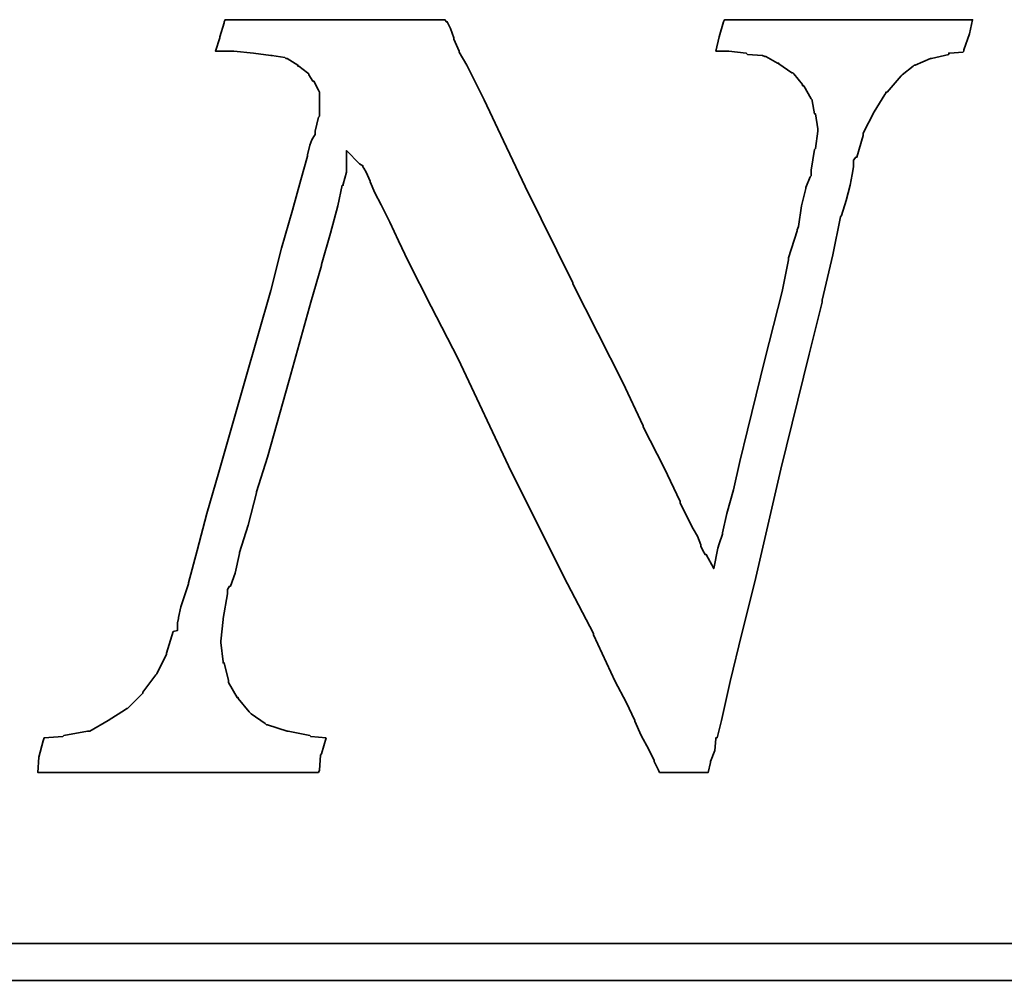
# Model space of a CAD drawing. Header units: millimetres. Extents: x 14 to 138, y 27 to 152.
# Tile 47 of 51: x 83.09 to 84.48, y 48.56 to 49.92. Entities that reach past the tile are written whole.
import ezdxf

# ---------------------------------------------------------------- set-up
doc = ezdxf.new("R2010")
doc.units = ezdxf.units.MM
doc.header["$MEASUREMENT"] = 0
doc.layers.add('DIM', color=4, linetype='CONTINUOUS')
doc.layers.add('layer 1', color=7, linetype='CONTINUOUS')

# ---------------------------------------------------------------- blocks, each defined once
blk = doc.blocks.new('TBI MOTION logo(完整正式版)')
at = {"layer": 'layer 1', "color": 22, "lineweight": 35}
for points, knots in [([(58.92625, -7.91875), (58.92625, -7.91875), (58.58625, -7.89375), (58.58625, -7.89375), (58.58625, -7.89375), (58.58625, -7.89375), (58.56625, -7.87125), (58.56625, -7.87125), (58.56625, -7.87125), (58.56625, -7.87125), (58.08375, -7.77375), (58.08375, -7.77375), (58.08375, -7.77375), (58.08375, -7.77375), (58.06125, -7.77375), (58.06125, -7.77375), (58.06125, -7.77375), (58.06125, -7.77375), (57.62625, -7.63125), (57.62625, -7.63125), (57.62625, -7.63125), (57.62625, -7.63125), (57.60625, -7.63125), (57.60625, -7.63125), (57.60625, -7.63125), (57.60625, -7.63125), (57.58125, -7.60625), (57.58125, -7.60625), (57.58125, -7.60625), (57.58125, -7.60625), (57.26625, -7.38875), (57.26625, -7.38875), (57.26625, -7.38875), (57.26625, -7.38875), (57.24625, -7.36875), (57.24625, -7.36875), (57.24625, -7.36875), (57.24625, -7.36875), (57.22125, -7.34375), (57.22125, -7.34375), (57.22125, -7.34375), (57.22125, -7.34375), (56.98125, -7.05375), (56.98125, -7.05375), (56.98125, -7.05375), (56.98125, -7.05375), (56.98125, -7.02875), (56.98125, -7.02875), (56.98125, -7.02875), (56.98125, -7.02875), (56.95625, -7.02875), (56.95625, -7.02875), (56.95625, -7.02875), (56.95625, -7.02875), (56.76625, -6.69625), (56.76625, -6.69625), (56.76625, -6.69625), (56.76625, -6.69625), (56.76625, -6.67125), (56.76625, -6.67125), (56.76625, -6.67125), (56.76625, -6.67125), (56.76625, -6.64875), (56.76625, -6.64875), (56.76625, -6.64875), (56.76625, -6.64875), (56.67125, -6.26375), (56.67125, -6.26375), (56.67125, -6.26375), (56.67125, -6.26375), (56.64625, -6.26375), (56.64625, -6.26375), (56.64625, -6.26375), (56.64625, -6.26375), (56.64625, -6.23875), (56.64625, -6.23875), (56.64625, -6.23875), (56.64625, -6.23875), (56.59625, -5.80875), (56.59625, -5.80875), (56.59625, -5.80875), (56.59625, -5.80875), (56.59625, -5.78375), (56.59625, -5.78375), (56.59625, -5.78375), (56.59625, -5.78375), (56.64625, -5.30375), (56.64625, -5.30375), (56.64625, -5.30375), (56.64625, -5.30375), (56.64625, -5.27875), (56.64625, -5.27875), (56.64625, -5.27875), (56.64625, -5.27875), (56.74125, -4.72875), (56.74125, -4.72875), (56.74125, -4.72875), (56.74125, -4.72875), (56.74125, -4.67875), (56.74125, -4.67875), (56.74125, -4.67875), (56.74125, -4.67875), (56.74125, -4.63375), (56.74125, -4.63375), (56.74125, -4.63375), (56.74125, -4.63375), (56.79125, -4.55875), (56.79125, -4.55875), (56.79125, -4.55875), (56.79125, -4.55875), (56.81125, -4.55875), (56.81125, -4.55875), (56.81125, -4.55875), (56.81125, -4.55875), (56.91125, -4.27375), (56.91125, -4.27375), (56.91125, -4.27375), (56.91125, -4.27375), (57.00625, -3.83874), (57.00625, -3.83874), (57.00625, -3.83874), (57.00625, -3.83874), (57.00625, -3.81374), (57.00625, -3.81374), (57.00625, -3.81374), (57.00625, -3.81374), (57.19875, -3.21374), (57.19875, -3.21374), (57.19875, -3.21374), (57.19875, -3.21374), (57.38625, -2.49625), (57.38625, -2.49625), (57.38625, -2.49625), (57.38625, -2.49625), (57.38625, -2.47374), (57.38625, -2.47374), (57.38625, -2.47374), (57.38625, -2.47374), (57.62625, -1.70375), (57.62625, -1.70375), (57.62625, -1.70375), (57.62625, -1.70375), (58.10625, 0.00125), (58.10625, 0.00125), (58.10625, 0.00125), (58.10625, 0.00125), (58.58625, 1.72625), (58.58625, 1.72625), (58.58625, 1.72625), (58.58625, 1.72625), (58.82625, 2.54125), (58.82625, 2.54125), (58.82625, 2.54125), (58.82625, 2.54125), (58.82625, 2.56374), (58.82625, 2.56374), (58.82625, 2.56374), (58.82625, 2.56374), (59.02125, 3.26125), (59.02125, 3.26125), (59.02125, 3.26125), (59.02125, 3.26125), (59.18625, 3.86125), (59.18625, 3.86125), (59.18625, 3.86125), (59.18625, 3.86125), (59.28625, 4.31875), (59.28625, 4.31875), (59.28625, 4.31875), (59.28625, 4.31875), (59.30625, 4.31875), (59.30625, 4.31875), (59.30625, 4.31875), (59.30625, 4.31875), (59.30625, 4.34125), (59.30625, 4.34125), (59.30625, 4.34125), (59.30625, 4.34125), (59.38125, 4.60625), (59.38125, 4.60625), (59.38125, 4.60625), (59.38125, 4.60625), (59.38125, 4.65125), (59.38125, 4.65125), (59.38125, 4.65125), (59.38125, 4.65125), (59.38125, 5.08625), (59.38125, 5.08625), (59.38125, 5.08625), (59.38125, 5.08625), (59.66625, 4.79624), (59.66625, 4.79624), (59.66625, 4.79624), (59.66625, 4.79624), (59.74125, 4.75124), (59.74125, 4.75124), (59.74125, 4.75124), (59.74125, 4.75124), (59.74125, 4.72624), (59.74125, 4.72624), (59.74125, 4.72624), (59.74125, 4.72624), (59.76125, 4.70124), (59.76125, 4.70124), (59.76125, 4.70124), (59.76125, 4.70124), (59.81125, 4.60625), (59.81125, 4.60625), (59.81125, 4.60625), (59.81125, 4.60625), (59.90625, 4.41125), (59.90625, 4.41125), (59.90625, 4.41125), (59.90625, 4.41125), (59.90625, 4.39125), (59.90625, 4.39125), (59.90625, 4.39125), (59.90625, 4.39125), (60.00375, 4.15124), (60.00375, 4.15124), (60.00375, 4.15124), (60.00375, 4.15124), (60.14625, 3.88374), (60.14625, 3.88374), (60.14625, 3.88374), (60.14625, 3.88374), (60.34125, 3.50124), (60.34125, 3.50124), (60.34125, 3.50124), (60.34125, 3.50124), (60.53125, 3.09125), (60.53125, 3.09125), (60.53125, 3.09125), (60.53125, 3.09125), (60.74625, 2.63625), (60.74625, 2.63625), (60.74625, 2.63625), (60.74625, 2.63625), (61.25125, 1.63124), (61.25125, 1.63124), (61.25125, 1.63124), (61.25125, 1.63124), (61.85125, 0.47625), (61.85125, 0.47625), (61.85125, 0.47625), (61.85125, 0.47625), (63.02625, -2.01874), (63.02625, -2.01874), (63.02625, -2.01874), (63.02625, -2.01874), (64.27625, -4.51374), (64.27625, -4.51374), (64.27625, -4.51374), (64.27625, -4.51374), (64.85125, -5.61375), (64.85125, -5.61375), (64.85125, -5.61375), (64.85125, -5.61375), (64.85125, -5.64125), (64.85125, -5.64125), (64.85125, -5.64125), (64.85125, -5.64125), (65.32875, -6.67125), (65.32875, -6.67125), (65.32875, -6.67125), (65.32875, -6.67125), (65.57125, -7.12875), (65.57125, -7.12875), (65.57125, -7.12875), (65.57125, -7.12875), (65.76125, -7.53625), (65.76125, -7.53625), (65.76125, -7.53625), (65.76125, -7.53625), (65.76125, -7.55625), (65.76125, -7.55625), (65.76125, -7.55625), (65.76125, -7.55625), (65.90375, -7.87125), (65.90375, -7.87125), (65.90375, -7.87125), (65.90375, -7.87125), (66.07125, -8.18125), (66.07125, -8.18125), (66.07125, -8.18125), (66.07125, -8.18125), (66.19125, -8.42375), (66.19125, -8.42375), (66.19125, -8.42375), (66.19125, -8.42375), (66.19125, -8.44375), (66.19125, -8.44375), (66.19125, -8.44375), (66.19125, -8.44375), (66.29125, -8.63875), (66.29125, -8.63875), (66.29125, -8.63875), (66.29125, -8.63875), (66.31125, -8.68625), (66.31125, -8.68625), (66.31125, -8.68625), (66.31125, -8.68625), (66.38375, -8.68625), (66.38375, -8.68625), (66.38375, -8.68625), (66.38375, -8.68625), (66.84125, -8.68625), (66.84125, -8.68625), (66.84125, -8.68625), (66.84125, -8.68625), (67.29625, -8.68625), (67.29625, -8.68625), (67.29625, -8.68625), (67.29625, -8.68625), (67.36625, -8.68625), (67.36625, -8.68625), (67.36625, -8.68625), (67.36625, -8.68625), (67.39125, -8.68625), (67.39125, -8.68625), (67.39125, -8.68625), (67.39125, -8.68625), (67.44125, -8.46875), (67.44125, -8.46875), (67.44125, -8.46875), (67.44125, -8.46875), (67.44125, -8.44375), (67.44125, -8.44375), (67.44125, -8.44375), (67.44125, -8.44375), (67.53625, -8.20375), (67.53625, -8.20375), (67.53625, -8.20375), (67.53625, -8.20375), (67.56125, -7.94375), (67.56125, -7.94375), (67.56125, -7.94375), (67.56125, -7.94375), (67.56125, -7.91875), (67.56125, -7.91875), (67.56125, -7.91875), (67.56125, -7.91875), (67.58625, -7.91875), (67.58625, -7.91875), (67.58625, -7.91875), (67.58625, -7.91875), (67.68125, -7.53625), (67.68125, -7.53625), (67.68125, -7.53625), (67.68125, -7.53625), (67.87375, -6.67125), (67.87375, -6.67125), (67.87375, -6.67125), (67.87375, -6.67125), (68.13625, -5.61375), (68.13625, -5.61375), (68.13625, -5.61375), (68.13625, -5.61375), (68.42375, -4.46374), (68.42375, -4.46374), (68.42375, -4.46374), (68.42375, -4.46374), (68.99875, -1.96874), (68.99875, -1.96874), (68.99875, -1.96874), (68.99875, -1.96874), (69.62625, 0.57625), (69.62625, 0.57625), (69.62625, 0.57625), (69.62625, 0.57625), (69.91125, 1.72625), (69.91125, 1.72625), (69.91125, 1.72625), (69.91125, 1.72625), (69.91125, 1.77625), (69.91125, 1.77625), (69.91125, 1.77625), (69.91125, 1.77625), (70.15125, 2.78124), (70.15125, 2.78124), (70.15125, 2.78124), (70.15125, 2.78124), (70.32125, 3.62125), (70.32125, 3.62125), (70.32125, 3.62125), (70.32125, 3.62125), (70.34125, 3.64625), (70.34125, 3.64625), (70.34125, 3.64625), (70.34125, 3.64625), (70.44125, 3.98125), (70.44125, 3.98125), (70.44125, 3.98125), (70.44125, 3.98125), (70.53625, 4.31875), (70.53625, 4.31875), (70.53625, 4.31875), (70.53625, 4.31875), (70.58125, 4.55875), (70.58125, 4.55875), (70.58125, 4.55875), (70.58125, 4.55875), (70.60625, 4.72624), (70.60625, 4.72624), (70.60625, 4.72624), (70.60625, 4.72624), (70.60625, 4.79624), (70.60625, 4.79624), (70.60625, 4.79624), (70.60625, 4.79624), (70.60625, 4.87125), (70.60625, 4.87125), (70.60625, 4.87125), (70.60625, 4.87125), (70.65625, 4.94125), (70.65625, 4.94125), (70.65625, 4.94125), (70.65625, 4.94125), (70.68125, 4.94125), (70.68125, 4.94125), (70.68125, 4.94125), (70.68125, 4.94125), (70.82125, 5.42125), (70.82125, 5.42125), (70.82125, 5.42125), (70.82125, 5.42125), (70.82125, 5.44625), (70.82125, 5.44625), (70.82125, 5.44625), (70.82125, 5.44625), (70.82125, 5.47125), (70.82125, 5.47125), (70.82125, 5.47125), (70.82125, 5.47125), (71.06125, 5.94625), (71.06125, 5.94625), (71.06125, 5.94625), (71.06125, 5.94625), (71.30125, 6.33124), (71.30125, 6.33124), (71.30125, 6.33124), (71.30125, 6.33124), (71.32625, 6.35625), (71.32625, 6.35625), (71.32625, 6.35625), (71.32625, 6.35625), (71.32625, 6.38124), (71.32625, 6.38124), (71.32625, 6.38124), (71.32625, 6.38124), (71.35125, 6.38124), (71.35125, 6.38124), (71.35125, 6.38124), (71.35125, 6.38124), (71.66125, 6.74125), (71.66125, 6.74125), (71.66125, 6.74125), (71.66125, 6.74125), (71.68625, 6.76625), (71.68625, 6.76625), (71.68625, 6.76625), (71.68625, 6.76625), (71.92625, 6.95624), (71.92625, 6.95624), (71.92625, 6.95624), (71.92625, 6.95624), (71.95125, 6.98125), (71.95125, 6.98125), (71.95125, 6.98125), (71.95125, 6.98125), (71.97625, 6.98125), (71.97625, 6.98125), (71.97625, 6.98125), (71.97625, 6.98125), (72.31125, 7.12624), (72.31125, 7.12624), (72.31125, 7.12624), (72.31125, 7.12624), (72.33375, 7.12624), (72.33375, 7.12624), (72.33375, 7.12624), (72.33375, 7.12624), (72.71625, 7.21875), (72.71625, 7.21875), (72.71625, 7.21875), (72.71625, 7.21875), (72.71625, 7.24624), (72.71625, 7.24624), (72.71625, 7.24624), (72.71625, 7.24624), (72.74125, 7.24624), (72.74125, 7.24624), (72.74125, 7.24624), (72.74125, 7.24624), (73.03124, 7.26624), (73.03124, 7.26624), (73.03124, 7.26624), (73.03124, 7.26624), (73.05375, 7.29125), (73.05375, 7.29125), (73.05375, 7.29125), (73.05375, 7.29125), (73.05375, 7.31625), (73.05375, 7.31625), (73.05375, 7.31625), (73.05375, 7.31625), (73.17625, 7.67625), (73.17625, 7.67625), (73.17625, 7.67625), (73.17625, 7.67625), (73.24625, 7.98625), (73.24625, 7.98625), (73.24625, 7.98625), (73.24625, 7.98625), (73.19625, 7.98625), (73.19625, 7.98625), (73.19625, 7.98625), (73.19625, 7.98625), (72.93625, 7.98625), (72.93625, 7.98625), (72.93625, 7.98625), (72.93625, 7.98625), (72.55125, 7.98625), (72.55125, 7.98625), (72.55125, 7.98625), (72.55125, 7.98625), (72.09625, 7.98625), (72.09625, 7.98625), (72.09625, 7.98625), (72.09625, 7.98625), (71.64125, 7.98625), (71.64125, 7.98625), (71.64125, 7.98625), (71.64125, 7.98625), (70.53625, 7.98625), (70.53625, 7.98625), (70.53625, 7.98625), (70.53625, 7.98625), (69.47875, 7.98625), (69.47875, 7.98625), (69.47875, 7.98625), (69.47875, 7.98625), (68.95125, 7.98625), (68.95125, 7.98625), (68.95125, 7.98625), (68.95125, 7.98625), (68.52125, 7.98625), (68.52125, 7.98625), (68.52125, 7.98625), (68.52125, 7.98625), (68.13625, 7.98625), (68.13625, 7.98625), (68.13625, 7.98625), (68.13625, 7.98625), (67.87375, 7.98625), (67.87375, 7.98625), (67.87375, 7.98625), (67.87375, 7.98625), (67.75125, 7.98625), (67.75125, 7.98625), (67.75125, 7.98625), (67.75125, 7.98625), (67.72625, 7.94125), (67.72625, 7.94125), (67.72625, 7.94125), (67.72625, 7.94125), (67.63125, 7.60625), (67.63125, 7.60625), (67.63125, 7.60625), (67.63125, 7.60625), (67.56125, 7.29125), (67.56125, 7.29125), (67.56125, 7.29125), (67.56125, 7.29125), (67.72625, 7.29125), (67.72625, 7.29125), (67.72625, 7.29125), (67.72625, 7.29125), (67.82625, 7.29125), (67.82625, 7.29125), (67.82625, 7.29125), (67.82625, 7.29125), (67.84625, 7.29125), (67.84625, 7.29125), (67.84625, 7.29125), (67.84625, 7.29125), (68.23125, 7.24624), (68.23125, 7.24624), (68.23125, 7.24624), (68.23125, 7.24624), (68.25875, 7.21875), (68.25875, 7.21875), (68.25875, 7.21875), (68.25875, 7.21875), (68.59125, 7.19624), (68.59125, 7.19624), (68.59125, 7.19624), (68.59125, 7.19624), (68.64125, 7.17125), (68.64125, 7.17125), (68.64125, 7.17125), (68.64125, 7.17125), (68.66625, 7.17125), (68.66625, 7.17125), (68.66625, 7.17125), (68.66625, 7.17125), (68.92625, 7.02624), (68.92625, 7.02624), (68.92625, 7.02624), (68.92625, 7.02624), (68.95125, 7.02624), (68.95125, 7.02624), (68.95125, 7.02624), (68.95125, 7.02624), (68.95125, 7.00624), (68.95125, 7.00624), (68.95125, 7.00624), (68.95125, 7.00624), (69.23875, 6.81125), (69.23875, 6.81125), (69.23875, 6.81125), (69.23875, 6.81125), (69.26625, 6.81125), (69.26625, 6.81125), (69.26625, 6.81125), (69.26625, 6.81125), (69.28625, 6.78625), (69.28625, 6.78625), (69.28625, 6.78625), (69.28625, 6.78625), (69.47875, 6.54875), (69.47875, 6.54875), (69.47875, 6.54875), (69.47875, 6.54875), (69.47875, 6.52375), (69.47875, 6.52375), (69.47875, 6.52375), (69.47875, 6.52375), (69.50625, 6.52375), (69.50625, 6.52375), (69.50625, 6.52375), (69.50625, 6.52375), (69.67125, 6.23625), (69.67125, 6.23625), (69.67125, 6.23625), (69.67125, 6.23625), (69.69375, 6.21125), (69.69375, 6.21125), (69.69375, 6.21125), (69.69375, 6.21125), (69.69375, 6.18625), (69.69375, 6.18625), (69.69375, 6.18625), (69.69375, 6.18625), (69.74625, 5.89875), (69.74625, 5.89875), (69.74625, 5.89875), (69.74625, 5.89875), (69.76625, 5.89875), (69.76625, 5.89875), (69.76625, 5.89875), (69.76625, 5.89875), (69.81375, 5.56625), (69.81375, 5.56625), (69.81375, 5.56625), (69.81375, 5.56625), (69.81375, 5.54125), (69.81375, 5.54125), (69.81375, 5.54125), (69.81375, 5.54125), (69.81375, 5.51625), (69.81375, 5.51625), (69.81375, 5.51625), (69.81375, 5.51625), (69.76625, 5.13125), (69.76625, 5.13125), (69.76625, 5.13125), (69.76625, 5.13125), (69.74625, 5.10874), (69.74625, 5.10874), (69.74625, 5.10874), (69.74625, 5.10874), (69.67125, 4.65125), (69.67125, 4.65125), (69.67125, 4.65125), (69.67125, 4.65125), (69.67125, 4.55875), (69.67125, 4.55875), (69.67125, 4.55875), (69.67125, 4.55875), (69.67125, 4.53125), (69.67125, 4.53125), (69.67125, 4.53125), (69.67125, 4.53125), (69.64625, 4.50874), (69.64625, 4.50874), (69.64625, 4.50874), (69.64625, 4.50874), (69.55125, 4.27125), (69.55125, 4.27125), (69.55125, 4.27125), (69.55125, 4.27125), (69.55125, 4.24625), (69.55125, 4.24625), (69.55125, 4.24625), (69.55125, 4.24625), (69.45375, 3.86125), (69.45375, 3.86125), (69.45375, 3.86125), (69.45375, 3.86125), (69.38625, 3.40624), (69.38625, 3.40624), (69.38625, 3.40624), (69.38625, 3.40624), (69.35875, 3.33125), (69.35875, 3.33125), (69.35875, 3.33125), (69.35875, 3.33125), (69.35875, 3.30875), (69.35875, 3.30875), (69.35875, 3.30875), (69.35875, 3.30875), (69.16625, 2.71125), (69.16625, 2.71125), (69.16625, 2.71125), (69.16625, 2.71125), (69.16625, 2.66375), (69.16625, 2.66375), (69.16625, 2.66375), (69.16625, 2.66375), (69.02625, 1.96374), (69.02625, 1.96374), (69.02625, 1.96374), (69.02625, 1.96374), (68.64125, 0.45624), (68.64125, 0.45624), (68.64125, 0.45624), (68.64125, 0.45624), (68.25875, -1.10625), (68.25875, -1.10625), (68.25875, -1.10625), (68.25875, -1.10625), (68.08625, -1.80125), (68.08625, -1.80125), (68.08625, -1.80125), (68.08625, -1.80125), (67.94625, -2.42625), (67.94625, -2.42625), (67.94625, -2.42625), (67.94625, -2.42625), (67.80125, -2.95375), (67.80125, -2.95375), (67.80125, -2.95375), (67.80125, -2.95375), (67.70625, -3.38375), (67.70625, -3.38375), (67.70625, -3.38375), (67.70625, -3.38375), (67.70625, -3.40875), (67.70625, -3.40875), (67.70625, -3.40875), (67.70625, -3.40875), (67.63125, -3.62375), (67.63125, -3.62375), (67.63125, -3.62375), (67.63125, -3.62375), (67.60625, -3.72125), (67.60625, -3.72125), (67.60625, -3.72125), (67.60625, -3.72125), (67.51125, -4.17375), (67.51125, -4.17375), (67.51125, -4.17375), (67.51125, -4.17375), (67.34625, -3.86374), (67.34625, -3.86374), (67.34625, -3.86374), (67.34625, -3.86374), (67.32125, -3.86374), (67.32125, -3.86374), (67.32125, -3.86374), (67.32125, -3.86374), (67.27125, -3.76874), (67.27125, -3.76874), (67.27125, -3.76874), (67.27125, -3.76874), (67.22625, -3.67374), (67.22625, -3.67374), (67.22625, -3.67374), (67.22625, -3.67374), (67.22625, -3.64875), (67.22625, -3.64875), (67.22625, -3.64875), (67.22625, -3.64875), (67.15125, -3.45375), (67.15125, -3.45375), (67.15125, -3.45375), (67.15125, -3.45375), (67.05625, -3.28875), (67.05625, -3.28875), (67.05625, -3.28875), (67.05625, -3.28875), (66.91125, -3.00125), (66.91125, -3.00125), (66.91125, -3.00125), (66.91125, -3.00125), (66.77125, -2.71375), (66.77125, -2.71375), (66.77125, -2.71375), (66.77125, -2.71375), (66.77125, -2.68875), (66.77125, -2.68875), (66.77125, -2.68875), (66.77125, -2.68875), (66.41125, -1.94374), (66.41125, -1.94374), (66.41125, -1.94374), (66.41125, -1.94374), (65.95125, -1.03375), (65.95125, -1.03375), (65.95125, -1.03375), (65.95125, -1.03375), (65.95125, -1.00875), (65.95125, -1.00875), (65.95125, -1.00875), (65.95125, -1.00875), (65.49625, -0.04874), (65.49625, -0.04874), (65.49625, -0.04874), (65.49625, -0.04874), (64.39375, 2.13624), (64.39375, 2.13624), (64.39375, 2.13624), (64.39375, 2.13624), (64.39375, 2.15624), (64.39375, 2.15624), (64.39375, 2.15624), (64.39375, 2.15624), (63.33625, 4.29125), (63.33625, 4.29125), (63.33625, 4.29125), (63.33625, 4.29125), (62.85625, 5.30125), (62.85625, 5.30125), (62.85625, 5.30125), (62.85625, 5.30125), (62.42625, 6.21125), (62.42625, 6.21125), (62.42625, 6.21125), (62.42625, 6.21125), (62.04125, 6.98125), (62.04125, 6.98125), (62.04125, 6.98125), (62.04125, 6.98125), (61.87375, 7.26624), (61.87375, 7.26624), (61.87375, 7.26624), (61.87375, 7.26624), (61.87375, 7.29125), (61.87375, 7.29125), (61.87375, 7.29125), (61.87375, 7.29125), (61.75625, 7.55625), (61.75625, 7.55625), (61.75625, 7.55625), (61.75625, 7.55625), (61.75625, 7.58124), (61.75625, 7.58124), (61.75625, 7.58124), (61.75625, 7.58124), (61.68375, 7.79375), (61.68375, 7.79375), (61.68375, 7.79375), (61.68375, 7.79375), (61.61125, 7.94125), (61.61125, 7.94125), (61.61125, 7.94125), (61.61125, 7.94125), (61.58625, 7.94125), (61.58625, 7.94125), (61.58625, 7.94125), (61.58625, 7.94125), (61.56375, 7.98625), (61.56375, 7.98625), (61.56375, 7.98625), (61.56375, 7.98625), (61.41875, 7.98625), (61.41875, 7.98625), (61.41875, 7.98625), (61.41875, 7.98625), (61.18125, 7.98625), (61.18125, 7.98625), (61.18125, 7.98625), (61.18125, 7.98625), (60.84125, 7.98625), (60.84125, 7.98625), (60.84125, 7.98625), (60.84125, 7.98625), (60.02625, 7.98625), (60.02625, 7.98625), (60.02625, 7.98625), (60.02625, 7.98625), (59.11625, 7.98625), (59.11625, 7.98625), (59.11625, 7.98625), (59.11625, 7.98625), (58.15625, 7.98625), (58.15625, 7.98625), (58.15625, 7.98625), (58.15625, 7.98625), (57.34125, 7.98625), (57.34125, 7.98625), (57.34125, 7.98625), (57.34125, 7.98625), (57.00625, 7.98625), (57.00625, 7.98625), (57.00625, 7.98625), (57.00625, 7.98625), (56.76625, 7.98625), (56.76625, 7.98625), (56.76625, 7.98625), (56.76625, 7.98625), (56.69125, 7.98625), (56.69125, 7.98625), (56.69125, 7.98625), (56.69125, 7.98625), (56.67125, 7.94125), (56.67125, 7.94125), (56.67125, 7.94125), (56.67125, 7.94125), (56.67125, 7.91625), (56.67125, 7.91625), (56.67125, 7.91625), (56.67125, 7.91625), (56.57125, 7.60625), (56.57125, 7.60625), (56.57125, 7.60625), (56.57125, 7.60625), (56.57125, 7.58124), (56.57125, 7.58124), (56.57125, 7.58124), (56.57125, 7.58124), (56.47625, 7.29125), (56.47625, 7.29125), (56.47625, 7.29125), (56.47625, 7.29125), (56.57125, 7.29125), (56.57125, 7.29125), (56.57125, 7.29125), (56.57125, 7.29125), (56.76625, 7.29125), (56.76625, 7.29125), (56.76625, 7.29125), (56.76625, 7.29125), (56.86125, 7.29125), (56.86125, 7.29125), (56.86125, 7.29125), (56.86125, 7.29125), (56.88625, 7.29125), (56.88625, 7.29125), (56.88625, 7.29125), (56.88625, 7.29125), (57.31625, 7.24624), (57.31625, 7.24624), (57.31625, 7.24624), (57.31625, 7.24624), (57.70125, 7.19624), (57.70125, 7.19624), (57.70125, 7.19624), (57.70125, 7.19624), (57.72625, 7.19624), (57.72625, 7.19624), (57.72625, 7.19624), (57.72625, 7.19624), (58.01125, 7.14624), (58.01125, 7.14624), (58.01125, 7.14624), (58.01125, 7.14624), (58.03625, 7.12624), (58.03625, 7.12624), (58.03625, 7.12624), (58.03625, 7.12624), (58.06125, 7.12624), (58.06125, 7.12624), (58.06125, 7.12624), (58.06125, 7.12624), (58.30125, 6.98125), (58.30125, 6.98125), (58.30125, 6.98125), (58.30125, 6.98125), (58.30125, 6.95624), (58.30125, 6.95624), (58.30125, 6.95624), (58.30125, 6.95624), (58.32375, 6.95624), (58.32375, 6.95624), (58.32375, 6.95624), (58.32375, 6.95624), (58.51625, 6.81125), (58.51625, 6.81125), (58.51625, 6.81125), (58.51625, 6.81125), (58.54125, 6.78625), (58.54125, 6.78625), (58.54125, 6.78625), (58.54125, 6.78625), (58.54125, 6.76625), (58.54125, 6.76625), (58.54125, 6.76625), (58.54125, 6.76625), (58.63625, 6.62124), (58.63625, 6.62124), (58.63625, 6.62124), (58.63625, 6.62124), (58.65875, 6.62124), (58.65875, 6.62124), (58.65875, 6.62124), (58.65875, 6.62124), (58.75625, 6.42625), (58.75625, 6.42625), (58.75625, 6.42625), (58.75625, 6.42625), (58.77875, 6.38124), (58.77875, 6.38124), (58.77875, 6.38124), (58.77875, 6.38124), (58.77875, 6.33124), (58.77875, 6.33124), (58.77875, 6.33124), (58.77875, 6.33124), (58.77875, 6.09125), (58.77875, 6.09125), (58.77875, 6.09125), (58.77875, 6.09125), (58.77875, 5.85125), (58.77875, 5.85125), (58.77875, 5.85125), (58.77875, 5.85125), (58.75625, 5.82625), (58.75625, 5.82625), (58.75625, 5.82625), (58.75625, 5.82625), (58.68625, 5.51625), (58.68625, 5.51625), (58.68625, 5.51625), (58.68625, 5.51625), (58.68625, 5.47125), (58.68625, 5.47125), (58.68625, 5.47125), (58.68625, 5.47125), (58.68625, 5.44625), (58.68625, 5.44625), (58.68625, 5.44625), (58.68625, 5.44625), (58.65875, 5.39625), (58.65875, 5.39625), (58.65875, 5.39625), (58.65875, 5.39625), (58.61125, 5.32624), (58.61125, 5.32624), (58.61125, 5.32624), (58.61125, 5.32624), (58.56625, 5.20375), (58.56625, 5.20375), (58.56625, 5.20375), (58.56625, 5.20375), (58.51625, 4.99125), (58.51625, 4.99125), (58.51625, 4.99125), (58.51625, 4.99125), (58.51625, 4.96625), (58.51625, 4.96625), (58.51625, 4.96625), (58.51625, 4.96625), (58.37125, 4.43625), (58.37125, 4.43625), (58.37125, 4.43625), (58.37125, 4.43625), (58.18125, 3.76625), (58.18125, 3.76625), (58.18125, 3.76625), (58.18125, 3.76625), (57.94125, 2.92624), (57.94125, 2.92624), (57.94125, 2.92624), (57.94125, 2.92624), (57.70125, 1.98874), (57.70125, 1.98874), (57.70125, 1.98874), (57.70125, 1.98874), (57.12625, -0.02374), (57.12625, -0.02374), (57.12625, -0.02374), (57.12625, -0.02374), (56.55125, -2.03875), (56.55125, -2.03875), (56.55125, -2.03875), (56.55125, -2.03875), (56.28625, -2.95375), (56.28625, -2.95375), (56.28625, -2.95375), (56.28625, -2.95375), (56.07125, -3.76874), (56.07125, -3.76874), (56.07125, -3.76874), (56.07125, -3.76874), (55.87625, -4.48874), (55.87625, -4.48874), (55.87625, -4.48874), (55.87625, -4.48874), (55.87625, -4.51374), (55.87625, -4.51374), (55.87625, -4.51374), (55.87625, -4.51374), (55.71125, -5.01625), (55.71125, -5.01625), (55.71125, -5.01625), (55.71125, -5.01625), (55.66125, -5.25375), (55.66125, -5.25375), (55.66125, -5.25375), (55.66125, -5.25375), (55.66125, -5.27875), (55.66125, -5.27875), (55.66125, -5.27875), (55.66125, -5.27875), (55.63625, -5.37375), (55.63625, -5.37375), (55.63625, -5.37375), (55.63625, -5.37375), (55.63625, -5.42375), (55.63625, -5.42375), (55.63625, -5.42375), (55.63625, -5.42375), (55.63625, -5.54125), (55.63625, -5.54125), (55.63625, -5.54125), (55.63625, -5.54125), (55.54125, -5.56875), (55.54125, -5.56875), (55.54125, -5.56875), (55.54125, -5.56875), (55.39625, -6.04875), (55.39625, -6.04875), (55.39625, -6.04875), (55.39625, -6.04875), (55.39625, -6.06875), (55.39625, -6.06875), (55.39625, -6.06875), (55.39625, -6.06875), (55.18125, -6.50375), (55.18125, -6.50375), (55.18125, -6.50375), (55.18125, -6.50375), (55.15625, -6.52875), (55.15625, -6.52875), (55.15625, -6.52875), (55.15625, -6.52875), (54.86875, -6.91125), (54.86875, -6.91125), (54.86875, -6.91125), (54.86875, -6.91125), (54.86875, -6.93375), (54.86875, -6.93375), (54.86875, -6.93375), (54.86875, -6.93375), (54.53125, -7.26875), (54.53125, -7.26875), (54.53125, -7.26875), (54.53125, -7.26875), (54.51125, -7.26875), (54.51125, -7.26875), (54.51125, -7.26875), (54.51125, -7.26875), (54.48625, -7.29625), (54.48625, -7.29625), (54.48625, -7.29625), (54.48625, -7.29625), (54.10375, -7.53625), (54.10375, -7.53625), (54.10375, -7.53625), (54.10375, -7.53625), (53.69625, -7.77375), (53.69625, -7.77375), (53.69625, -7.77375), (53.69625, -7.77375), (53.67125, -7.77375), (53.67125, -7.77375), (53.67125, -7.77375), (53.67125, -7.77375), (53.64625, -7.77375), (53.64625, -7.77375), (53.64625, -7.77375), (53.64625, -7.77375), (53.11625, -7.87125), (53.11625, -7.87125), (53.11625, -7.87125), (53.11625, -7.87125), (53.09625, -7.89375), (53.09625, -7.89375), (53.09625, -7.89375), (53.09625, -7.89375), (52.68625, -7.91875), (52.68625, -7.91875), (52.68625, -7.91875), (52.68625, -7.91875), (52.66125, -7.99125), (52.66125, -7.99125), (52.66125, -7.99125), (52.66125, -7.99125), (52.56625, -8.34875), (52.56625, -8.34875), (52.56625, -8.34875), (52.56625, -8.34875), (52.54125, -8.68625), (52.54125, -8.68625), (52.54125, -8.68625), (52.54125, -8.68625), (52.58875, -8.68625), (52.58875, -8.68625), (52.58875, -8.68625), (52.58875, -8.68625), (52.87625, -8.68625), (52.87625, -8.68625), (52.87625, -8.68625), (52.87625, -8.68625), (53.33625, -8.68625), (53.33625, -8.68625), (53.33625, -8.68625), (53.33625, -8.68625), (53.79125, -8.68625), (53.79125, -8.68625), (53.79125, -8.68625), (53.79125, -8.68625), (54.36625, -8.68625), (54.36625, -8.68625), (54.36625, -8.68625), (54.36625, -8.68625), (55.59125, -8.68625), (55.59125, -8.68625), (55.59125, -8.68625), (55.59125, -8.68625), (56.76625, -8.68625), (56.76625, -8.68625), (56.76625, -8.68625), (56.76625, -8.68625), (57.34125, -8.68625), (57.34125, -8.68625), (57.34125, -8.68625), (57.34125, -8.68625), (57.82125, -8.68625), (57.82125, -8.68625), (57.82125, -8.68625), (57.82125, -8.68625), (58.25125, -8.68625), (58.25125, -8.68625), (58.25125, -8.68625), (58.25125, -8.68625), (58.58625, -8.68625), (58.58625, -8.68625), (58.58625, -8.68625), (58.58625, -8.68625), (58.75625, -8.68625), (58.75625, -8.68625), (58.75625, -8.68625), (58.75625, -8.68625), (58.77875, -8.63875), (58.77875, -8.63875), (58.77875, -8.63875), (58.77875, -8.63875), (58.80625, -8.30375), (58.80625, -8.30375), (58.80625, -8.30375), (58.80625, -8.30375), (58.82625, -8.27875), (58.82625, -8.27875), (58.82625, -8.27875), (58.82625, -8.27875), (58.92625, -7.91875), (58.92625, -7.91875)], [0, 0, 0, 0, 0.003125, 0.003125, 0.003125, 0.003125, 0.00625, 0.00625, 0.00625, 0.00625, 0.009375, 0.009375, 0.009375, 0.009375, 0.0125, 0.0125, 0.0125, 0.0125, 0.015625, 0.015625, 0.015625, 0.015625, 0.01875, 0.01875, 0.01875, 0.01875, 0.021875, 0.021875, 0.021875, 0.021875, 0.025, 0.025, 0.025, 0.025, 0.028125, 0.028125, 0.028125, 0.028125, 0.03125, 0.03125, 0.03125, 0.03125, 0.034375, 0.034375, 0.034375, 0.034375, 0.0375, 0.0375, 0.0375, 0.0375, 0.040625, 0.040625, 0.040625, 0.040625, 0.04375, 0.04375, 0.04375, 0.04375, 0.046875, 0.046875, 0.046875, 0.046875, 0.05, 0.05, 0.05, 0.05, 0.053125, 0.053125, 0.053125, 0.053125, 0.05625, 0.05625, 0.05625, 0.05625, 0.059375, 0.059375, 0.059375, 0.059375, 0.0625, 0.0625, 0.0625, 0.0625, 0.065625, 0.065625, 0.065625, 0.065625, 0.06875, 0.06875, 0.06875, 0.06875, 0.071875, 0.071875, 0.071875, 0.071875, 0.075, 0.075, 0.075, 0.075, 0.078125, 0.078125, 0.078125, 0.078125, 0.08125, 0.08125, 0.08125, 0.08125, 0.084375, 0.084375, 0.084375, 0.084375, 0.0875, 0.0875, 0.0875, 0.0875, 0.090625, 0.090625, 0.090625, 0.090625, 0.09375, 0.09375, 0.09375, 0.09375, 0.096875, 0.096875, 0.096875, 0.096875, 0.1, 0.1, 0.1, 0.1, 0.103125, 0.103125, 0.103125, 0.103125, 0.10625, 0.10625, 0.10625, 0.10625, 0.109375, 0.109375, 0.109375, 0.109375, 0.1125, 0.1125, 0.1125, 0.1125, 0.115625, 0.115625, 0.115625, 0.115625, 0.11875, 0.11875, 0.11875, 0.11875, 0.121875, 0.121875, 0.121875, 0.121875, 0.125, 0.125, 0.125, 0.125, 0.128125, 0.128125, 0.128125, 0.128125, 0.13125, 0.13125, 0.13125, 0.13125, 0.134375, 0.134375, 0.134375, 0.134375, 0.1375, 0.1375, 0.1375, 0.1375, 0.140625, 0.140625, 0.140625, 0.140625, 0.14375, 0.14375, 0.14375, 0.14375, 0.146875, 0.146875, 0.146875, 0.146875, 0.15, 0.15, 0.15, 0.15, 0.153125, 0.153125, 0.153125, 0.153125, 0.15625, 0.15625, 0.15625, 0.15625, 0.159375, 0.159375, 0.159375, 0.159375, 0.1625, 0.1625, 0.1625, 0.1625, 0.165625, 0.165625, 0.165625, 0.165625, 0.16875, 0.16875, 0.16875, 0.16875, 0.171875, 0.171875, 0.171875, 0.171875, 0.175, 0.175, 0.175, 0.175, 0.178125, 0.178125, 0.178125, 0.178125, 0.18125, 0.18125, 0.18125, 0.18125, 0.184375, 0.184375, 0.184375, 0.184375, 0.1875, 0.1875, 0.1875, 0.1875, 0.190625, 0.190625, 0.190625, 0.190625, 0.19375, 0.19375, 0.19375, 0.19375, 0.196875, 0.196875, 0.196875, 0.196875, 0.2, 0.2, 0.2, 0.2, 0.203125, 0.203125, 0.203125, 0.203125, 0.20625, 0.20625, 0.20625, 0.20625, 0.209375, 0.209375, 0.209375, 0.209375, 0.2125, 0.2125, 0.2125, 0.2125, 0.215625, 0.215625, 0.215625, 0.215625, 0.21875, 0.21875, 0.21875, 0.21875, 0.221875, 0.221875, 0.221875, 0.221875, 0.225, 0.225, 0.225, 0.225, 0.228125, 0.228125, 0.228125, 0.228125, 0.23125, 0.23125, 0.23125, 0.23125, 0.234375, 0.234375, 0.234375, 0.234375, 0.2375, 0.2375, 0.2375, 0.2375, 0.240625, 0.240625, 0.240625, 0.240625, 0.24375, 0.24375, 0.24375, 0.24375, 0.246875, 0.246875, 0.246875, 0.246875, 0.25, 0.25, 0.25, 0.25, 0.253125, 0.253125, 0.253125, 0.253125, 0.25625, 0.25625, 0.25625, 0.25625, 0.259375, 0.259375, 0.259375, 0.259375, 0.2625, 0.2625, 0.2625, 0.2625, 0.265625, 0.265625, 0.265625, 0.265625, 0.26875, 0.26875, 0.26875, 0.26875, 0.271875, 0.271875, 0.271875, 0.271875, 0.275, 0.275, 0.275, 0.275, 0.278125, 0.278125, 0.278125, 0.278125, 0.28125, 0.28125, 0.28125, 0.28125, 0.284375, 0.284375, 0.284375, 0.284375, 0.2875, 0.2875, 0.2875, 0.2875, 0.290625, 0.290625, 0.290625, 0.290625, 0.29375, 0.29375, 0.29375, 0.29375, 0.296875, 0.296875, 0.296875, 0.296875, 0.3, 0.3, 0.3, 0.3, 0.303125, 0.303125, 0.303125, 0.303125, 0.30625, 0.30625, 0.30625, 0.30625, 0.309375, 0.309375, 0.309375, 0.309375, 0.3125, 0.3125, 0.3125, 0.3125, 0.315625, 0.315625, 0.315625, 0.315625, 0.31875, 0.31875, 0.31875, 0.31875, 0.321875, 0.321875, 0.321875, 0.321875, 0.325, 0.325, 0.325, 0.325, 0.328125, 0.328125, 0.328125, 0.328125, 0.33125, 0.33125, 0.33125, 0.33125, 0.334375, 0.334375, 0.334375, 0.334375, 0.3375, 0.3375, 0.3375, 0.3375, 0.340625, 0.340625, 0.340625, 0.340625, 0.34375, 0.34375, 0.34375, 0.34375, 0.346875, 0.346875, 0.346875, 0.346875, 0.35, 0.35, 0.35, 0.35, 0.353125, 0.353125, 0.353125, 0.353125, 0.35625, 0.35625, 0.35625, 0.35625, 0.359375, 0.359375, 0.359375, 0.359375, 0.3625, 0.3625, 0.3625, 0.3625, 0.365625, 0.365625, 0.365625, 0.365625, 0.36875, 0.36875, 0.36875, 0.36875, 0.371875, 0.371875, 0.371875, 0.371875, 0.375, 0.375, 0.375, 0.375, 0.378125, 0.378125, 0.378125, 0.378125, 0.38125, 0.38125, 0.38125, 0.38125, 0.384375, 0.384375, 0.384375, 0.384375, 0.3875, 0.3875, 0.3875, 0.3875, 0.390625, 0.390625, 0.390625, 0.390625, 0.39375, 0.39375, 0.39375, 0.39375, 0.396875, 0.396875, 0.396875, 0.396875, 0.4, 0.4, 0.4, 0.4, 0.403125, 0.403125, 0.403125, 0.403125, 0.40625, 0.40625, 0.40625, 0.40625, 0.409375, 0.409375, 0.409375, 0.409375, 0.4125, 0.4125, 0.4125, 0.4125, 0.415625, 0.415625, 0.415625, 0.415625, 0.41875, 0.41875, 0.41875, 0.41875, 0.421875, 0.421875, 0.421875, 0.421875, 0.425, 0.425, 0.425, 0.425, 0.428125, 0.428125, 0.428125, 0.428125, 0.43125, 0.43125, 0.43125, 0.43125, 0.434375, 0.434375, 0.434375, 0.434375, 0.4375, 0.4375, 0.4375, 0.4375, 0.440625, 0.440625, 0.440625, 0.440625, 0.44375, 0.44375, 0.44375, 0.44375, 0.446875, 0.446875, 0.446875, 0.446875, 0.45, 0.45, 0.45, 0.45, 0.453125, 0.453125, 0.453125, 0.453125, 0.45625, 0.45625, 0.45625, 0.45625, 0.459375, 0.459375, 0.459375, 0.459375, 0.4625, 0.4625, 0.4625, 0.4625, 0.465625, 0.465625, 0.465625, 0.465625, 0.46875, 0.46875, 0.46875, 0.46875, 0.471875, 0.471875, 0.471875, 0.471875, 0.475, 0.475, 0.475, 0.475, 0.478125, 0.478125, 0.478125, 0.478125, 0.48125, 0.48125, 0.48125, 0.48125, 0.484375, 0.484375, 0.484375, 0.484375, 0.4875, 0.4875, 0.4875, 0.4875, 0.490625, 0.490625, 0.490625, 0.490625, 0.49375, 0.49375, 0.49375, 0.49375, 0.496875, 0.496875, 0.496875, 0.496875, 0.5, 0.5, 0.5, 0.5, 0.503125, 0.503125, 0.503125, 0.503125, 0.50625, 0.50625, 0.50625, 0.50625, 0.509375, 0.509375, 0.509375, 0.509375, 0.5125, 0.5125, 0.5125, 0.5125, 0.515625, 0.515625, 0.515625, 0.515625, 0.51875, 0.51875, 0.51875, 0.51875, 0.521875, 0.521875, 0.521875, 0.521875, 0.525, 0.525, 0.525, 0.525, 0.528125, 0.528125, 0.528125, 0.528125, 0.53125, 0.53125, 0.53125, 0.53125, 0.534375, 0.534375, 0.534375, 0.534375, 0.5375, 0.5375, 0.5375, 0.5375, 0.540625, 0.540625, 0.540625, 0.540625, 0.54375, 0.54375, 0.54375, 0.54375, 0.546875, 0.546875, 0.546875, 0.546875, 0.55, 0.55, 0.55, 0.55, 0.553125, 0.553125, 0.553125, 0.553125, 0.55625, 0.55625, 0.55625, 0.55625, 0.559375, 0.559375, 0.559375, 0.559375, 0.5625, 0.5625, 0.5625, 0.5625, 0.565625, 0.565625, 0.565625, 0.565625, 0.56875, 0.56875, 0.56875, 0.56875, 0.571875, 0.571875, 0.571875, 0.571875, 0.575, 0.575, 0.575, 0.575, 0.578125, 0.578125, 0.578125, 0.578125, 0.58125, 0.58125, 0.58125, 0.58125, 0.584375, 0.584375, 0.584375, 0.584375, 0.5875, 0.5875, 0.5875, 0.5875, 0.590625, 0.590625, 0.590625, 0.590625, 0.59375, 0.59375, 0.59375, 0.59375, 0.596875, 0.596875, 0.596875, 0.596875, 0.6, 0.6, 0.6, 0.6, 0.603125, 0.603125, 0.603125, 0.603125, 0.60625, 0.60625, 0.60625, 0.60625, 0.609375, 0.609375, 0.609375, 0.609375, 0.6125, 0.6125, 0.6125, 0.6125, 0.615625, 0.615625, 0.615625, 0.615625, 0.61875, 0.61875, 0.61875, 0.61875, 0.621875, 0.621875, 0.621875, 0.621875, 0.625, 0.625, 0.625, 0.625, 0.628125, 0.628125, 0.628125, 0.628125, 0.63125, 0.63125, 0.63125, 0.63125, 0.634375, 0.634375, 0.634375, 0.634375, 0.6375, 0.6375, 0.6375, 0.6375, 0.640625, 0.640625, 0.640625, 0.640625, 0.64375, 0.64375, 0.64375, 0.64375, 0.646875, 0.646875, 0.646875, 0.646875, 0.65, 0.65, 0.65, 0.65, 0.653125, 0.653125, 0.653125, 0.653125, 0.65625, 0.65625, 0.65625, 0.65625, 0.659375, 0.659375, 0.659375, 0.659375, 0.6625, 0.6625, 0.6625, 0.6625, 0.665625, 0.665625, 0.665625, 0.665625, 0.66875, 0.66875, 0.66875, 0.66875, 0.671875, 0.671875, 0.671875, 0.671875, 0.675, 0.675, 0.675, 0.675, 0.678125, 0.678125, 0.678125, 0.678125, 0.68125, 0.68125, 0.68125, 0.68125, 0.684375, 0.684375, 0.684375, 0.684375, 0.6875, 0.6875, 0.6875, 0.6875, 0.690625, 0.690625, 0.690625, 0.690625, 0.69375, 0.69375, 0.69375, 0.69375, 0.696875, 0.696875, 0.696875, 0.696875, 0.7, 0.7, 0.7, 0.7, 0.703125, 0.703125, 0.703125, 0.703125, 0.70625, 0.70625, 0.70625, 0.70625, 0.709375, 0.709375, 0.709375, 0.709375, 0.7125, 0.7125, 0.7125, 0.7125, 0.715625, 0.715625, 0.715625, 0.715625, 0.71875, 0.71875, 0.71875, 0.71875, 0.721875, 0.721875, 0.721875, 0.721875, 0.725, 0.725, 0.725, 0.725, 0.728125, 0.728125, 0.728125, 0.728125, 0.73125, 0.73125, 0.73125, 0.73125, 0.734375, 0.734375, 0.734375, 0.734375, 0.7375, 0.7375, 0.7375, 0.7375, 0.740625, 0.740625, 0.740625, 0.740625, 0.74375, 0.74375, 0.74375, 0.74375, 0.746875, 0.746875, 0.746875, 0.746875, 0.75, 0.75, 0.75, 0.75, 0.753125, 0.753125, 0.753125, 0.753125, 0.75625, 0.75625, 0.75625, 0.75625, 0.759375, 0.759375, 0.759375, 0.759375, 0.7625, 0.7625, 0.7625, 0.7625, 0.765625, 0.765625, 0.765625, 0.765625, 0.76875, 0.76875, 0.76875, 0.76875, 0.771875, 0.771875, 0.771875, 0.771875, 0.775, 0.775, 0.775, 0.775, 0.778125, 0.778125, 0.778125, 0.778125, 0.78125, 0.78125, 0.78125, 0.78125, 0.784375, 0.784375, 0.784375, 0.784375, 0.7875, 0.7875, 0.7875, 0.7875, 0.790625, 0.790625, 0.790625, 0.790625, 0.79375, 0.79375, 0.79375, 0.79375, 0.796875, 0.796875, 0.796875, 0.796875, 0.8, 0.8, 0.8, 0.8, 0.803125, 0.803125, 0.803125, 0.803125, 0.80625, 0.80625, 0.80625, 0.80625, 0.809375, 0.809375, 0.809375, 0.809375, 0.8125, 0.8125, 0.8125, 0.8125, 0.815625, 0.815625, 0.815625, 0.815625, 0.81875, 0.81875, 0.81875, 0.81875, 0.821875, 0.821875, 0.821875, 0.821875, 0.825, 0.825, 0.825, 0.825, 0.828125, 0.828125, 0.828125, 0.828125, 0.83125, 0.83125, 0.83125, 0.83125, 0.834375, 0.834375, 0.834375, 0.834375, 0.8375, 0.8375, 0.8375, 0.8375, 0.840625, 0.840625, 0.840625, 0.840625, 0.84375, 0.84375, 0.84375, 0.84375, 0.846875, 0.846875, 0.846875, 0.846875, 0.85, 0.85, 0.85, 0.85, 0.853125, 0.853125, 0.853125, 0.853125, 0.85625, 0.85625, 0.85625, 0.85625, 0.859375, 0.859375, 0.859375, 0.859375, 0.8625, 0.8625, 0.8625, 0.8625, 0.865625, 0.865625, 0.865625, 0.865625, 0.86875, 0.86875, 0.86875, 0.86875, 0.871875, 0.871875, 0.871875, 0.871875, 0.875, 0.875, 0.875, 0.875, 0.878125, 0.878125, 0.878125, 0.878125, 0.88125, 0.88125, 0.88125, 0.88125, 0.884375, 0.884375, 0.884375, 0.884375, 0.8875, 0.8875, 0.8875, 0.8875, 0.890625, 0.890625, 0.890625, 0.890625, 0.89375, 0.89375, 0.89375, 0.89375, 0.896875, 0.896875, 0.896875, 0.896875, 0.9, 0.9, 0.9, 0.9, 0.903125, 0.903125, 0.903125, 0.903125, 0.90625, 0.90625, 0.90625, 0.90625, 0.909375, 0.909375, 0.909375, 0.909375, 0.9125, 0.9125, 0.9125, 0.9125, 0.915625, 0.915625, 0.915625, 0.915625, 0.91875, 0.91875, 0.91875, 0.91875, 0.921875, 0.921875, 0.921875, 0.921875, 0.925, 0.925, 0.925, 0.925, 0.928125, 0.928125, 0.928125, 0.928125, 0.93125, 0.93125, 0.93125, 0.93125, 0.934375, 0.934375, 0.934375, 0.934375, 0.9375, 0.9375, 0.9375, 0.9375, 0.940625, 0.940625, 0.940625, 0.940625, 0.94375, 0.94375, 0.94375, 0.94375, 0.946875, 0.946875, 0.946875, 0.946875, 0.95, 0.95, 0.95, 0.95, 0.953125, 0.953125, 0.953125, 0.953125, 0.95625, 0.95625, 0.95625, 0.95625, 0.959375, 0.959375, 0.959375, 0.959375, 0.9625, 0.9625, 0.9625, 0.9625, 0.965625, 0.965625, 0.965625, 0.965625, 0.96875, 0.96875, 0.96875, 0.96875, 0.971875, 0.971875, 0.971875, 0.971875, 0.975, 0.975, 0.975, 0.975, 0.978125, 0.978125, 0.978125, 0.978125, 0.98125, 0.98125, 0.98125, 0.98125, 0.984375, 0.984375, 0.984375, 0.984375, 0.9875, 0.9875, 0.9875, 0.9875, 0.990625, 0.990625, 0.990625, 0.990625, 0.99375, 0.99375, 0.99375, 0.99375, 0.996875, 0.996875, 0.996875, 0.996875, 1, 1, 1, 1]), ([(75.90875, -9.47875), (75.90875, -9.47875), (75.90875, -12.28625), (75.90875, -12.28625), (75.90875, -12.28625), (75.90875, -12.28625), (75.90875, -12.47875), (75.90875, -12.47875), (75.90875, -12.47875), (75.90875, -12.47875), (75.71625, -12.47875), (75.71625, -12.47875), (75.71625, -12.47875), (75.71625, -12.47875), (-88.32875, -12.47875), (-88.32875, -12.47875), (-88.32875, -12.47875), (-88.32875, -12.47875), (-88.32875, -13.29375), (-88.32875, -13.29375), (-88.32875, -13.29375), (-88.32875, -13.29375), (82.89125, -13.29375), (82.89125, -13.29375), (82.89125, -13.29375), (82.89125, -13.29375), (75.90875, -9.47875), (75.90875, -9.47875)], [0, 0, 0, 0, 0.14285714, 0.14285714, 0.14285714, 0.14285714, 0.28571429, 0.28571429, 0.28571429, 0.28571429, 0.42857143, 0.42857143, 0.42857143, 0.42857143, 0.57142857, 0.57142857, 0.57142857, 0.57142857, 0.71428571, 0.71428571, 0.71428571, 0.71428571, 0.85714286, 0.85714286, 0.85714286, 0.85714286, 1, 1, 1, 1])]:
    blk.add_open_spline(points, degree=3, knots=knots, dxfattribs=at)
blk.add_open_spline([(54.86875, -6.91125), (54.86875, -6.91125), (54.86875, -6.93375), (54.86875, -6.93375)], degree=3, dxfattribs=at)

msp = doc.modelspace()

# ---------------------------------------------------------------- block references
at = {"layer": 'DIM', "color": 7, "xscale": 0.063852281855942, "yscale": 0.063852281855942, "zscale": 0.063852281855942}
msp.add_blockref('TBI MOTION logo(完整正式版)', (79.7587, 49.4059), dxfattribs=at)

doc.saveas('drawing.dxf')
